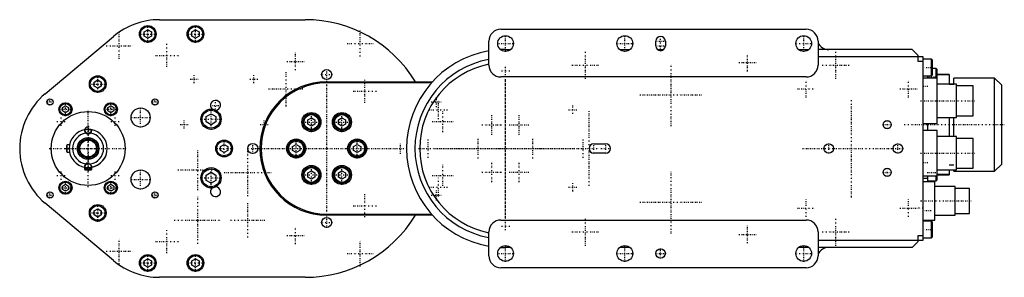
# Model space of a CAD drawing. Extents: x -204 to 209, y -54 to 54.
import ezdxf

# ---------------------------------------------------------------- set-up
doc = ezdxf.new("R2010")
doc.units = 0
doc.linetypes.add('CENTER', pattern=[1.5, 0.45, -0.5, 0.05, -0.5])
for name, color, linetype in [('AM_0', 7, 'CONTINUOUS'), ('AM_10', 7, 'CONTINUOUS'), ('AM_7', 7, 'CENTER')]:
    doc.layers.add(name, color=color, linetype=linetype)

msp = doc.modelspace()

# ---------------------------------------------------------------- linework, layer by layer
at = {"layer": 'AM_0', "color": 7, "linetype": 'CONTINUOUS'}
for p, q in [((-145.1, 54), (-84, 54)), ((-151.5, 48.87), (-150, 49.73)), ((-150, 49.73), (-148.5, 48.87)), ((-131.5, 48.87), (-130, 49.73)), ((-130, 49.73), (-128.5, 48.87)), ((-2, 50), (126, 50)), ((-192.98, 22.98), (-164.38, 46.98)), ((-151.5, 47.13), (-151.5, 48.87)), ((-150, 46.27), (-151.5, 47.13)), ((-148.5, 47.13), (-150, 46.27)), ((-148.5, 48.87), (-148.5, 47.13)), ((-131.5, 47.13), (-131.5, 48.87)), ((-130, 46.27), (-131.5, 47.13)), ((-128.5, 47.13), (-130, 46.27)), ((-128.5, 48.87), (-128.5, 47.13)), ((-7, 35), (-7, 45)), ((0, 41.5), (2.15, 41.5)), ((0, 40.7), (0, 41.5)), ((47.85, 41.5), (52.15, 41.5)), ((63, 43), (63, 45)), ((63.68, 41.5), (66.32, 41.5)), ((67, 45), (67, 43)), ((122.85, 41.5), (127.15, 41.5)), ((126.95, 41.5), (126.95, 41.34)), ((131, 45), (131, 35)), ((170.5, 41.5), (131, 41.5)), ((173, 39), (170.5, 41.5)), ((131, 38.5), (175, 38.5)), ((173, 36.5), (173, 39)), ((175, 38.5), (175, -38.5)), ((178.6, 37.5), (175, 37.5)), ((179, 37.1), (178.6, 37.5)), ((178.6, 30.5), (178.6, 37.5)), ((175, 36.5), (173, 36.5)), ((179, 30.9), (179, 37.1)), ((180.6, 33.5), (179, 33.5)), ((181, 33.1), (180.6, 33.5)), ((180.6, 29.5), (180.6, 33.5)), ((181, 10.5), (181, 33.1)), ((126, 30), (-2, 30)), ((175, 30.5), (178.6, 30.5)), ((181, 29.5), (175, 29.5)), ((177, 29.5), (177, 30.5)), ((178.6, 30.5), (179, 30.9)), ((186, 31), (181, 31)), ((186, 30.94), (181, 30.94)), ((186, 31), (186, 27)), ((205, 29.5), (188, 29.5)), ((188, 27.01), (188, 29.5)), ((208, 26.5), (205, 29.5)), ((205, -9.5), (205, 29.5)), ((-172.5, 27.87), (-171, 28.73)), ((-172.5, 26.13), (-172.5, 27.87)), ((-171, 25.27), (-172.5, 26.13)), ((-171, 28.73), (-169.5, 27.87)), ((-169.5, 26.13), (-171, 25.27)), ((-169.5, 27.87), (-169.5, 26.13)), ((-75, 27.5), (-75, 28)), ((-75, 28), (-30.63, 28)), ((-31.08, 27.5), (-75, 27.5)), ((189, 27), (181, 27)), ((188, 26.9), (186, 26.9)), ((189, 13), (189, 27)), ((196, 26.25), (189, 26.25)), ((196, 13.75), (196, 26.25)), ((208, -6.5), (208, 26.5)), ((-185.75, 17.18), (-184.5, 17.9)), ((-185.75, 15.73), (-185.75, 17.18)), ((-184.5, 17.9), (-183.25, 17.18)), ((-183.25, 17.18), (-183.25, 15.73)), ((-166.75, 17.18), (-165.5, 17.9)), ((-166.75, 15.73), (-166.75, 17.18)), ((-165.5, 17.9), (-164.25, 17.18)), ((-164.25, 17.18), (-164.25, 15.73)), ((-184.5, 15.01), (-185.75, 15.73)), ((-183.25, 15.73), (-184.5, 15.01)), ((-165.5, 15.01), (-166.75, 15.73)), ((-164.25, 15.73), (-165.5, 15.01)), ((-125.47, 13.42), (-123.47, 14.57)), ((-125.47, 11.11), (-125.47, 13.42)), ((-123.47, 14.57), (-121.47, 13.42)), ((-121.47, 13.42), (-121.47, 11.11)), ((-82.9, 11.95), (-81.4, 12.82)), ((-81.4, 12.82), (-79.9, 11.95)), ((-70.1, 11.95), (-68.6, 12.82)), ((-68.6, 12.82), (-67.1, 11.95)), ((181, 13), (189, 13)), ((186, 13), (186, 5)), ((188, 4.99), (188, 13)), ((189, 13.75), (196, 13.75)), ((-123.47, 9.96), (-125.47, 11.11)), ((-121.47, 11.11), (-123.47, 9.96)), ((-82.9, 10.22), (-82.9, 11.95)), ((-81.4, 9.35), (-82.9, 10.22)), ((-79.9, 10.22), (-81.4, 9.35)), ((-79.9, 11.95), (-79.9, 10.22)), ((-70.1, 10.22), (-70.1, 11.95)), ((-68.6, 9.35), (-70.1, 10.22)), ((-67.1, 10.22), (-68.6, 9.35)), ((-67.1, 11.95), (-67.1, 10.22)), ((175, 10.5), (181, 10.5)), ((177, 7.5), (177, 10.5)), ((181, 7.5), (175, 7.5)), ((181, -13.1), (181, 7.5)), ((189, 5), (181, 5)), ((189, -9), (189, 5)), ((196, 4.25), (189, 4.25)), ((196, -8.25), (196, 4.25)), ((-183.8, 1.5), (-184, 1.3)), ((-184, -1.3), (-184, 1.3)), ((-182.86, 1.5), (-183.8, 1.5)), ((-183.8, -1.5), (-183.8, 1.5)), ((-119.5, 0.87), (-118, 1.73)), ((-119.5, -0.87), (-119.5, 0.87)), ((-118, 1.73), (-116.5, 0.87)), ((-116.5, 0.87), (-116.5, -0.87)), ((-89.3, 0.87), (-87.8, 1.73)), ((-89.3, -0.87), (-89.3, 0.87)), ((-87.8, 1.73), (-86.3, 0.87)), ((-86.3, 0.87), (-86.3, -0.87)), ((-63.7, 0.87), (-62.2, 1.73)), ((-63.7, -0.87), (-63.7, 0.87)), ((-62.2, 1.73), (-60.7, 0.87)), ((-60.7, 0.87), (-60.7, -0.87)), ((37, 2), (42, 2)), ((-184, -1.3), (-183.8, -1.5)), ((-183.8, -1.5), (-182.86, -1.5)), ((-118, -1.73), (-119.5, -0.87)), ((-116.5, -0.87), (-118, -1.73)), ((-87.8, -1.73), (-89.3, -0.87)), ((-86.3, -0.87), (-87.8, -1.73)), ((-62.2, -1.73), (-63.7, -0.87)), ((-60.7, -0.87), (-62.2, -1.73)), ((42, -2), (37, -2)), ((-176.5, -7.86), (-176.5, -8.8)), ((-173.5, -8.8), (-173.5, -7.86)), ((186, -6.9), (188, -6.9)), ((189, -8.25), (196, -8.25)), ((205, -9.5), (208, -6.5)), ((-176.5, -8.8), (-176.3, -9)), ((-176.5, -8.8), (-175.27, -8.8)), ((-176.3, -9), (-173.7, -9)), ((-174.73, -8.8), (-173.5, -8.8)), ((-173.7, -9), (-173.5, -8.8)), ((-125.47, -11.11), (-123.47, -9.96)), ((-125.47, -13.42), (-125.47, -11.11)), ((-123.47, -9.96), (-121.47, -11.11)), ((-121.47, -11.11), (-121.47, -13.42)), ((-82.9, -10.22), (-81.4, -9.35)), ((-82.9, -11.95), (-82.9, -10.22)), ((-81.4, -12.82), (-82.9, -11.95)), ((-81.4, -9.35), (-79.9, -10.22)), ((-79.9, -11.95), (-81.4, -12.82)), ((-79.9, -10.22), (-79.9, -11.95)), ((-70.1, -10.22), (-68.6, -9.35)), ((-70.1, -11.95), (-70.1, -10.22)), ((-68.6, -12.82), (-70.1, -11.95)), ((-68.6, -9.35), (-67.1, -10.22)), ((-67.1, -11.95), (-68.6, -12.82)), ((-67.1, -10.22), (-67.1, -11.95)), ((175, -11.5), (181, -11.5)), ((177, -14), (177, -11.5)), ((180.6, -13.5), (180.6, -11.5)), ((181, -9), (189, -9)), ((186, -10.94), (181, -10.94)), ((181, -11), (186, -11)), ((186, -9), (186, -11)), ((188, -9.5), (188, -9.02)), ((188, -9.5), (205, -9.5)), ((-185.75, -15.73), (-184.5, -15.01)), ((-185.75, -17.18), (-185.75, -15.73)), ((-184.5, -15.01), (-183.25, -15.73)), ((-183.25, -15.73), (-183.25, -17.18)), ((-166.75, -15.73), (-165.5, -15.01)), ((-166.75, -17.18), (-166.75, -15.73)), ((-165.5, -15.01), (-164.25, -15.73)), ((-164.25, -15.73), (-164.25, -17.18)), ((-123.47, -14.57), (-125.47, -13.42)), ((-121.47, -13.42), (-123.47, -14.57)), ((175, -12.5), (177, -12.5)), ((180, -14), (175, -14)), ((177, -13.5), (180.6, -13.5)), ((180, -30), (180, -14)), ((188.5, -16), (180, -16)), ((180.6, -13.5), (181, -13.1)), ((188.5, -28), (188.5, -16)), ((-184.5, -17.9), (-185.75, -17.18)), ((-183.25, -17.18), (-184.5, -17.9)), ((-165.5, -17.9), (-166.75, -17.18)), ((-164.25, -17.18), (-165.5, -17.9)), ((194.5, -16.75), (188.5, -16.75)), ((194.5, -27.25), (194.5, -16.75)), ((-164.38, -46.98), (-192.98, -22.98)), ((-172.5, -26.13), (-171, -25.27)), ((-172.5, -27.87), (-172.5, -26.13)), ((-171, -28.73), (-172.5, -27.87)), ((-171, -25.27), (-169.5, -26.13)), ((-169.5, -27.87), (-171, -28.73)), ((-169.5, -26.13), (-169.5, -27.87)), ((-75, -27.5), (-75, -28)), ((-75, -27.5), (-31.08, -27.5)), ((-30.63, -28), (-75, -28)), ((180, -28), (188.5, -28)), ((188.5, -27.25), (194.5, -27.25)), ((-2, -30), (126, -30)), ((175, -30), (180, -30)), ((178.6, -30.5), (175, -30.5)), ((176.5, -30.51), (176.5, -30)), ((178, -30.5), (178, -30)), ((178.5, -30.5), (178.5, -30)), ((179, -30.9), (178.6, -30.5)), ((178.6, -37.5), (178.6, -30.5)), ((179, -37.1), (179, -30.9)), ((-7, -45), (-7, -35)), ((131, -35), (131, -45)), ((173, -36.5), (175, -36.5)), ((173, -39), (173, -36.5)), ((178.6, -37.5), (179, -37.1)), ((0, -40.7), (0, -41.5)), ((175, -38.5), (131, -38.5)), ((170.5, -41.5), (173, -39)), ((175, -37.5), (178.6, -37.5)), ((2.15, -41.5), (0, -41.5)), ((52.15, -41.5), (47.85, -41.5)), ((127.15, -41.5), (122.85, -41.5)), ((126.95, -41.5), (126.95, -41.31)), ((126.96, -41.35), (126.96, -41.5)), ((170.5, -41.5), (131, -41.5)), ((-151.5, -47.13), (-150, -46.27)), ((-151.5, -48.87), (-151.5, -47.13)), ((-150, -49.73), (-151.5, -48.87)), ((-150, -46.27), (-148.5, -47.13)), ((-148.5, -48.87), (-150, -49.73)), ((-148.5, -47.13), (-148.5, -48.87)), ((-131.5, -47.13), (-130, -46.27)), ((-131.5, -48.87), (-131.5, -47.13)), ((-130, -49.73), (-131.5, -48.87)), ((-130, -46.27), (-128.5, -47.13)), ((-128.5, -48.87), (-130, -49.73)), ((-128.5, -47.13), (-128.5, -48.87)), ((126, -50), (-2, -50)), ((-84, -54), (-145.1, -54))]:
    msp.add_line(p, q, dxfattribs=at)
for points in [[(-176, 6.88, 0), (-176.01, 6.9, 0), (-176.05, 6.96, 0), (-176.08, 7.01, 0), (-176.09, 7.04, 0), (-176.11, 7.07, 0), (-176.13, 7.12, 0), (-176.15, 7.18, 0), (-176.17, 7.24, 0), (-176.19, 7.29, 0), (-176.2, 7.35, 0), (-176.21, 7.38, 0), (-176.21, 7.41, 0), (-176.22, 7.46, 0), (-176.23, 7.52, 0), (-176.23, 7.58, 0), (-176.23, 7.64, 0), (-176.23, 7.7, 0), (-176.22, 7.73, 0), (-176.22, 7.76, 0), (-176.21, 7.82, 0), (-176.2, 7.88, 0), (-176.19, 7.91, 0)], [(-175.94, 6.43, 0), (-175.94, 6.44, 0), (-175.95, 6.47, 0), (-175.96, 6.49, 0), (-175.96, 6.51, 0), (-175.96, 6.52, 0), (-175.97, 6.54, 0), (-175.97, 6.57, 0), (-175.97, 6.59, 0), (-175.98, 6.62, 0), (-175.98, 6.64, 0), (-175.98, 6.65, 0), (-175.98, 6.67, 0), (-175.99, 6.69, 0), (-175.99, 6.71, 0), (-175.99, 6.74, 0), (-175.99, 6.76, 0), (-175.99, 6.79, 0), (-175.99, 6.8, 0), (-176, 6.82, 0), (-176, 6.84, 0), (-176, 6.87, 0), (-176, 6.88, 0)], [(-174, 6.88, 0), (-174, 6.87, 0), (-174, 6.84, 0), (-174, 6.82, 0), (-174.01, 6.8, 0), (-174.01, 6.79, 0), (-174.01, 6.76, 0), (-174.01, 6.74, 0), (-174.01, 6.71, 0), (-174.01, 6.69, 0), (-174.02, 6.67, 0), (-174.02, 6.65, 0), (-174.02, 6.64, 0), (-174.02, 6.62, 0), (-174.03, 6.59, 0), (-174.03, 6.57, 0), (-174.03, 6.54, 0), (-174.04, 6.52, 0), (-174.04, 6.51, 0), (-174.04, 6.49, 0), (-174.05, 6.47, 0), (-174.06, 6.44, 0), (-174.06, 6.43, 0)], [(-173.81, 7.91, 0), (-173.8, 7.88, 0), (-173.79, 7.82, 0), (-173.78, 7.76, 0), (-173.78, 7.73, 0), (-173.77, 7.7, 0), (-173.77, 7.64, 0), (-173.77, 7.58, 0), (-173.77, 7.52, 0), (-173.78, 7.46, 0), (-173.79, 7.41, 0), (-173.79, 7.38, 0), (-173.8, 7.35, 0), (-173.81, 7.29, 0), (-173.83, 7.24, 0), (-173.85, 7.18, 0), (-173.87, 7.12, 0), (-173.89, 7.07, 0), (-173.91, 7.04, 0), (-173.92, 7.01, 0), (-173.95, 6.96, 0), (-173.99, 6.9, 0), (-174, 6.88, 0)], [(-176.19, -7.91, 0), (-176.2, -7.88, 0), (-176.21, -7.82, 0), (-176.22, -7.76, 0), (-176.22, -7.73, 0), (-176.23, -7.7, 0), (-176.23, -7.64, 0), (-176.23, -7.58, 0), (-176.23, -7.52, 0), (-176.22, -7.46, 0), (-176.21, -7.41, 0), (-176.21, -7.38, 0), (-176.2, -7.35, 0), (-176.19, -7.29, 0), (-176.17, -7.24, 0), (-176.15, -7.18, 0), (-176.13, -7.12, 0), (-176.11, -7.07, 0), (-176.09, -7.04, 0), (-176.08, -7.01, 0), (-176.05, -6.96, 0), (-176.01, -6.9, 0), (-176, -6.88, 0)], [(-175.27, -8.8, 0), (-175.27, -8.8, 0), (-175.29, -8.8, 0), (-175.3, -8.79, 0), (-175.31, -8.79, 0), (-175.31, -8.79, 0), (-175.33, -8.79, 0), (-175.34, -8.78, 0), (-175.35, -8.78, 0), (-175.36, -8.77, 0), (-175.38, -8.77, 0), (-175.38, -8.77, 0), (-175.39, -8.77, 0), (-175.4, -8.76, 0), (-175.41, -8.76, 0), (-175.43, -8.75, 0), (-175.44, -8.75, 0), (-175.45, -8.74, 0), (-175.46, -8.74, 0), (-175.46, -8.74, 0), (-175.48, -8.73, 0), (-175.49, -8.73, 0), (-175.49, -8.73, 0), (-175.5, -8.72, 0), (-175.51, -8.72, 0), (-175.52, -8.71, 0), (-175.53, -8.71, 0), (-175.53, -8.71, 0), (-175.55, -8.7, 0), (-175.56, -8.7, 0), (-175.6, -8.67, 0), (-175.66, -8.63, 0), (-175.73, -8.59, 0), (-175.78, -8.55, 0), (-175.84, -8.5, 0), (-175.86, -8.47, 0), (-175.89, -8.45, 0), (-175.94, -8.4, 0), (-175.98, -8.34, 0), (-176.02, -8.28, 0), (-176.06, -8.22, 0), (-176.1, -8.16, 0), (-176.11, -8.12, 0), (-176.13, -8.09, 0), (-176.16, -8.02, 0), (-176.17, -7.98, 0), (-176.17, -7.97, 0), (-176.18, -7.95, 0), (-176.18, -7.95, 0), (-176.18, -7.94, 0), (-176.18, -7.93, 0), (-176.19, -7.92, 0), (-176.19, -7.91, 0)], [(-176, -6.88, 0), (-176, -6.87, 0), (-176, -6.84, 0), (-176, -6.82, 0), (-175.99, -6.8, 0), (-175.99, -6.79, 0), (-175.99, -6.76, 0), (-175.99, -6.74, 0), (-175.99, -6.71, 0), (-175.99, -6.69, 0), (-175.98, -6.67, 0), (-175.98, -6.65, 0), (-175.98, -6.64, 0), (-175.98, -6.62, 0), (-175.97, -6.59, 0), (-175.97, -6.57, 0), (-175.97, -6.54, 0), (-175.96, -6.52, 0), (-175.96, -6.51, 0), (-175.96, -6.49, 0), (-175.95, -6.47, 0), (-175.94, -6.44, 0), (-175.94, -6.43, 0)], [(-173.81, -7.91, 0), (-173.81, -7.92, 0), (-173.82, -7.93, 0), (-173.82, -7.94, 0), (-173.82, -7.95, 0), (-173.82, -7.95, 0), (-173.83, -7.97, 0), (-173.83, -7.98, 0), (-173.84, -8.02, 0), (-173.87, -8.09, 0), (-173.89, -8.12, 0), (-173.9, -8.16, 0), (-173.94, -8.22, 0), (-173.98, -8.28, 0), (-174.02, -8.34, 0), (-174.06, -8.4, 0), (-174.11, -8.45, 0), (-174.14, -8.47, 0), (-174.16, -8.5, 0), (-174.22, -8.55, 0), (-174.27, -8.59, 0), (-174.34, -8.63, 0), (-174.4, -8.67, 0), (-174.44, -8.7, 0), (-174.45, -8.7, 0), (-174.47, -8.71, 0), (-174.47, -8.71, 0), (-174.48, -8.71, 0), (-174.49, -8.72, 0), (-174.5, -8.72, 0), (-174.51, -8.73, 0), (-174.51, -8.73, 0), (-174.52, -8.73, 0), (-174.54, -8.74, 0), (-174.54, -8.74, 0), (-174.55, -8.74, 0), (-174.56, -8.75, 0), (-174.57, -8.75, 0), (-174.59, -8.76, 0), (-174.6, -8.76, 0), (-174.61, -8.77, 0), (-174.62, -8.77, 0), (-174.62, -8.77, 0), (-174.64, -8.77, 0), (-174.65, -8.78, 0), (-174.66, -8.78, 0), (-174.67, -8.79, 0), (-174.69, -8.79, 0), (-174.69, -8.79, 0), (-174.7, -8.79, 0), (-174.71, -8.8, 0), (-174.73, -8.8, 0), (-174.73, -8.8, 0)], [(-174.06, -6.43, 0), (-174.06, -6.44, 0), (-174.05, -6.47, 0), (-174.04, -6.49, 0), (-174.04, -6.51, 0), (-174.04, -6.52, 0), (-174.03, -6.54, 0), (-174.03, -6.57, 0), (-174.03, -6.59, 0), (-174.02, -6.62, 0), (-174.02, -6.64, 0), (-174.02, -6.65, 0), (-174.02, -6.67, 0), (-174.01, -6.69, 0), (-174.01, -6.71, 0), (-174.01, -6.74, 0), (-174.01, -6.76, 0), (-174.01, -6.79, 0), (-174.01, -6.8, 0), (-174, -6.82, 0), (-174, -6.84, 0), (-174, -6.87, 0), (-174, -6.88, 0)], [(-174, -6.88, 0), (-173.99, -6.9, 0), (-173.95, -6.96, 0), (-173.92, -7.01, 0), (-173.91, -7.04, 0), (-173.89, -7.07, 0), (-173.87, -7.12, 0), (-173.85, -7.18, 0), (-173.83, -7.24, 0), (-173.81, -7.29, 0), (-173.8, -7.35, 0), (-173.79, -7.38, 0), (-173.79, -7.41, 0), (-173.78, -7.46, 0), (-173.77, -7.52, 0), (-173.77, -7.58, 0), (-173.77, -7.64, 0), (-173.77, -7.7, 0), (-173.78, -7.73, 0), (-173.78, -7.76, 0), (-173.79, -7.82, 0), (-173.8, -7.88, 0), (-173.81, -7.91, 0)], [(-174.73, -8.8, 0), (-174.75, -8.8, 0), (-174.78, -8.81, 0), (-174.81, -8.81, 0), (-174.82, -8.82, 0), (-174.84, -8.82, 0), (-174.87, -8.82, 0), (-174.9, -8.83, 0), (-174.93, -8.83, 0), (-174.96, -8.83, 0), (-174.99, -8.83, 0), (-175, -8.83, 0), (-175.01, -8.83, 0), (-175.04, -8.83, 0), (-175.07, -8.83, 0), (-175.1, -8.83, 0), (-175.13, -8.82, 0), (-175.16, -8.82, 0), (-175.18, -8.82, 0), (-175.19, -8.81, 0), (-175.22, -8.81, 0), (-175.25, -8.8, 0), (-175.27, -8.8, 0)]]:
    msp.add_polyline3d(points, dxfattribs=at)
for centre, radius in [((-150, 48), 3.5), ((-150, 48), 3.1), ((-130, 48), 3.5), ((-130, 48), 3.1), ((0, 44), 3.3), ((50, 44), 3.3), ((125, 44), 3.3), ((-75, 31), 2.1), ((-171, 27), 3.5), ((-171, 27), 3.1), ((-191, 19.5), 1.3), ((-147, 19.5), 1.3), ((-184.5, 16.45), 2.75), ((-184.5, 16.45), 2.35), ((-165.5, 16.45), 2.75), ((-165.5, 16.45), 2.35), ((-153, 13), 4), ((-123.47, 12.27), 4.25), ((-175, 0), 15.5), ((-123.47, 12.27), 3.75), ((-81.4, 11.09), 4), ((-81.4, 11.09), 3.5), ((-81.4, 11.09), 3.1), ((-68.6, 11.09), 4), ((-68.6, 11.09), 3.5), ((-68.6, 11.09), 3.1), ((160, 10), 1.7), ((-175, 0), 4.5), ((-175, 0), 4), ((-175, 0), 3.5), ((-118, 0), 3.5), ((-118, 0), 3.1), ((-106, 0), 2.1), ((-87.8, 0), 4), ((-87.8, 0), 3.5), ((-87.8, 0), 3.1), ((-62.2, 0), 4), ((-62.2, 0), 3.5), ((-62.2, 0), 3.1), ((135.5, 0), 2), ((164.5, 0), 2), ((-123.47, -12.27), 4.25), ((-81.4, -11.09), 4), ((-81.4, -11.09), 3.5), ((-81.4, -11.09), 3.1), ((-68.6, -11.09), 4), ((-68.6, -11.09), 3.5), ((-68.6, -11.09), 3.1), ((-153, -13), 4), ((-123.47, -12.27), 3.75), ((160, -10), 1.7), ((-184.5, -16.45), 2.75), ((-184.5, -16.45), 2.35), ((-165.5, -16.45), 2.75), ((-165.5, -16.45), 2.35), ((-191, -19.5), 1.3), ((-147, -19.5), 1.3), ((-171, -27), 3.5), ((-171, -27), 3.1), ((-75, -31), 2.1), ((0, -44), 3.3), ((50, -44), 3.3), ((125, -44), 3.3), ((-150, -48), 3.5), ((-150, -48), 3.1), ((-130, -48), 3.5), ((-130, -48), 3.1), ((65, -44), 2)]:
    msp.add_circle(centre, radius, dxfattribs=at)
for centre, radius, start, end in [((-145.1, 24), 30, 90, 130.0021), ((-84, 0), 54, 31.2329, 90), ((-2, 45), 5, 90, 180), ((126, 45), 5, 0, 90), ((65, 45), 2, 0, 180), ((0, 0), 41.5, 90, 92.8885), ((65, 43), 2, 180, 0), ((135.5, 46.5), 5, 205.8419, 270), ((0, 0), 41.5, 99.7108, 260.2892), ((0, 0), 38, 100.6151, 259.3849), ((0, 0), 36, 101.2123, 258.7877), ((-2, 35), 5, 180, 270), ((126, 35), 5, 270, 0), ((-75, 0), 28, 90, 270), ((-75, 0), 27.5, 90, 270), ((-173.7, 0), 30, 130.0021, 229.9979), ((-121.62, 18.08), 2.1, 275.2161, 229.3839), ((-175, 0), 8, 98.5509, 261.4491), ((-175, 0), 6.5, 98.3207, 261.6793), ((-175, 0), 8, 81.4491, 98.5509), ((-175, 7.6), 1.23, 215.8971, 324.1029), ((-175, 0), 6.5, 278.3207, 81.6793), ((-175, 0), 8, 278.5509, 81.4491), ((-175, 0), 8, 280.8069, 0), ((37, 0), 2, 90, 270), ((42, 0), 2, 270, 90), ((-175, 0), 8, 261.4491, 278.5509), ((-175, -7.6), 1.23, 35.8971, 144.1029), ((-121.62, -18.08), 2.1, 130.6161, 84.7839), ((-84, 0), 54, 270, 328.7671), ((-2, -35), 5, 90, 180), ((126, -35), 5, 0, 90), ((-2, -45), 5, 180, 270), ((0, 0), 41.5, 267.1115, 270), ((126, -45), 5, 270, 0), ((135.5, -46.5), 5, 90, 154.1581), ((-145.1, -24), 30, 229.9979, 270)]:
    msp.add_arc(centre, radius, start, end, dxfattribs=at)
at = {"layer": 'AM_10', "color": 7, "linetype": 'CONTINUOUS'}
for centre in [(-175, 7.6), (-175, -7.6)]:
    msp.add_arc(centre, 1.5, 75, 15, dxfattribs=at)
at = {"layer": 'AM_7', "color": 4, "linetype": 'CENTER'}
for p, q in [((-150, 44.33), (-150, 51.67)), ((-130, 44.33), (-130, 51.67)), ((-162, 37.54), (-162, 48.46)), ((-153.68, 48), (-146.32, 48)), ((-133.68, 48), (-126.33, 48)), ((-61, 38.54), (-61, 49.46)), ((0, 40.53), (0, 47.47)), ((50, 40.53), (50, 47.47)), ((65, 40.9), (65, 47.1)), ((125, 40.53), (125, 47.47)), ((-167.46, 43), (-156.54, 43)), ((-142, 34.17), (-142, 43.83)), ((-66.46, 44), (-55.54, 44)), ((-3.46, 44), (3.46, 44)), ((46.53, 44), (53.47, 44)), ((62.9, 45), (67.1, 45)), ((62.9, 43), (67.1, 43)), ((121.53, 44), (128.47, 44)), ((-146.83, 39), (-137.17, 39)), ((-88, 32.83), (-88, 40.17)), ((33.5, 29.23), (33.5, 40.77)), ((101.5, 32.33), (101.5, 39.67)), ((138.5, 29.23), (138.5, 40.77)), ((-91.67, 36.5), (-84.33, 36.5)), ((-75, 28.8), (-75, 33.2)), ((0, 30.77), (0, 34.23)), ((27.73, 35), (39.27, 35)), ((69.43, 9.43), (69.43, 35.68)), ((97.83, 36), (105.17, 36)), ((132.72, 35), (144.28, 35)), ((174.8, 34), (179.2, 34)), ((-171, 23.32), (-171, 30.68)), ((-132.18, 29), (-128.82, 29)), ((-130.5, 27.32), (-130.5, 30.68)), ((-107.18, 29), (-103.82, 29)), ((-105.5, 27.32), (-105.5, 30.68)), ((-92, 17.65), (-92, 32.35)), ((-77.2, 31), (-72.8, 31)), ((-75, -29.4), (-75, 29.4)), ((-1.73, 32.5), (1.73, 32.5)), ((0, -29.4), (0, 29.4)), ((176.8, 30), (181.2, 30)), ((-174.68, 27), (-167.32, 27)), ((-99.35, 25), (-84.65, 25)), ((-75, -26.36), (-75, 26.36)), ((-59, 19.17), (-59, 28.83)), ((0, -28.88), (0, 28.88)), ((122.33, 25), (129.68, 25)), ((126, 21.32), (126, 28.68)), ((165.32, 25), (172.68, 25)), ((169, 21.32), (169, 28.68)), ((177.1, 26), (174.9, 26)), ((-191, 18.13), (-191, 20.87)), ((-147, 18.13), (-147, 20.87)), ((-63.83, 24), (-54.17, 24)), ((-28.97, 17.33), (-28.97, 21.74)), ((56.3, 22.56), (82.55, 22.56)), ((-192.37, 19.5), (-189.63, 19.5)), ((-184.5, 13.57), (-184.5, 19.34)), ((-165.5, 13.57), (-165.5, 19.34)), ((-153, 8.8), (-153, 17.2)), ((-148.37, 19.5), (-145.63, 19.5)), ((-123.82, 18.08), (-119.41, 18.08)), ((-123.47, 7.8), (-123.47, 16.73)), ((-121.62, 15.88), (-121.62, 20.29)), ((-31.18, 19.54), (-26.77, 19.54)), ((-28.15, 12.31), (-28.15, 20.19)), ((28.15, 14.52), (28.15, 17.98)), ((145, -20.48), (145, 20.48)), ((173.95, 20), (197.05, 20)), ((-187.39, 16.45), (-181.61, 16.45)), ((-186.31, 9.47), (-186.31, 13.15)), ((-175, -16.27), (-175, 16.27)), ((-168.39, 16.45), (-162.61, 16.45)), ((-163.69, 9.47), (-163.69, 13.15)), ((-157.2, 13), (-148.8, 13)), ((-81.4, 6.89), (-81.4, 15.29)), ((-68.6, 6.89), (-68.6, 15.29)), ((-32.08, 16.25), (-24.21, 16.25)), ((-26.28, 6.79), (-26.28, 15.71)), ((-5.75, 5.76), (-5.75, 14.16)), ((5.75, 5.76), (5.75, 14.16)), ((26.41, 16.25), (29.88, 16.25)), ((35, -15.67), (35, 15.68)), ((-188.15, 11.31), (-184.47, 11.31)), ((-175, 9.45), (-175, -9.45)), ((-165.53, 11.31), (-161.85, 11.31)), ((-136.38, 10), (-133.02, 10)), ((-134.7, 8.32), (-134.7, 11.68)), ((-127.93, 12.27), (-119.01, 12.27)), ((-102.88, 10), (-99.52, 10)), ((-101.2, 8.32), (-101.2, 11.68)), ((-85.6, 11.09), (-77.2, 11.09)), ((-72.8, 11.09), (-64.4, 11.09)), ((-30.74, 11.25), (-21.82, 11.25)), ((-9.95, 9.96), (-1.55, 9.96)), ((1.55, 9.96), (9.95, 9.96)), ((158.22, 10), (161.78, 10)), ((160, 8.22), (160, 11.78)), ((167.1, 10), (209.1, 10)), ((-176.57, 7.6), (-173.43, 7.6)), ((-87.8, -4.2), (-87.8, 4.2)), ((-62.2, -4.2), (-62.2, 4.2)), ((-11.5, -4.2), (-11.5, 4.2)), ((11.5, -4.2), (11.5, 4.2)), ((-184.45, 0), (-170.28, 0)), ((-118, -3.67), (-118, 3.67)), ((-106, -2.2), (-106, 2.2)), ((-44, -2.2), (-44, 2.2)), ((-32.5, -3.94), (-32.5, 3.94)), ((-29.4, 0), (29.4, 0)), ((32.5, -3.94), (32.5, 3.94)), ((37, -2.1), (37, 2.1)), ((39.9, 0), (44.1, 0)), ((42, -2.1), (42, 2.1)), ((135.5, -2.1), (135.5, 2.1)), ((164.5, -2.1), (164.5, 2.1)), ((-191.28, 0), (-158.72, 0)), ((-129, -17.4), (-129, -0.6)), ((-121.67, 0), (-114.33, 0)), ((-108.2, 0), (-103.8, 0)), ((-108, -19.98), (-108, -0.03)), ((-104.4, 0), (-45.6, 0)), ((-101.36, 0), (-48.65, 0)), ((-46.2, 0), (-41.8, 0)), ((-36.44, 0), (39.1, 0)), ((124.53, 0), (166.6, 0)), ((173.95, -2), (197.05, -2)), ((-123.47, -16.73), (-123.47, -7.8)), ((-81.4, -15.29), (-81.4, -6.89)), ((-68.6, -15.29), (-68.6, -6.89)), ((-26.28, -15.71), (-26.28, -6.79)), ((-5.75, -14.16), (-5.75, -5.76)), ((5.75, -14.16), (5.75, -5.76)), ((160, -11.78), (160, -8.22)), ((177.1, -6), (174.9, -6)), ((-188.15, -11.31), (-184.47, -11.31)), ((-186.31, -13.15), (-186.31, -9.47)), ((-165.53, -11.31), (-161.85, -11.31)), ((-163.69, -13.15), (-163.69, -9.47)), ((-153, -17.2), (-153, -8.8)), ((-137.4, -9), (-120.6, -9)), ((-127.93, -12.27), (-119.01, -12.27)), ((-117.97, -10), (-98.03, -10)), ((-85.6, -11.09), (-77.2, -11.09)), ((-72.8, -11.09), (-64.4, -11.09)), ((-30.74, -11.25), (-21.82, -11.25)), ((-28.15, -20.19), (-28.15, -12.31)), ((-9.95, -9.96), (-1.55, -9.96)), ((1.55, -9.96), (9.95, -9.96)), ((69.43, -35.68), (69.43, -9.43)), ((158.22, -10), (161.78, -10)), ((176.8, -10), (181.2, -10)), ((-187.39, -16.45), (-181.61, -16.45)), ((-184.5, -19.34), (-184.5, -13.57)), ((-168.39, -16.45), (-162.61, -16.45)), ((-165.5, -19.34), (-165.5, -13.57)), ((-157.2, -13), (-148.8, -13)), ((-32.08, -16.25), (-24.21, -16.25)), ((26.41, -16.25), (29.88, -16.25)), ((28.15, -17.98), (28.15, -14.52)), ((-192.37, -19.5), (-189.63, -19.5)), ((-191, -20.87), (-191, -18.13)), ((-148.37, -19.5), (-145.63, -19.5)), ((-147, -20.87), (-147, -18.13)), ((-129, -39.98), (-129, -20.02)), ((-59, -28.83), (-59, -19.17)), ((-31.18, -19.54), (-26.77, -19.54)), ((-28.97, -21.74), (-28.97, -17.33)), ((-171, -30.68), (-171, -23.32)), ((-108, -37.35), (-108, -22.65)), ((-63.83, -24), (-54.17, -24)), ((56.3, -22.56), (82.55, -22.56)), ((126, -28.68), (126, -21.32)), ((169, -28.68), (169, -21.32)), ((174.03, -22), (195.47, -22)), ((-174.68, -27), (-167.32, -27)), ((-75, -33.2), (-75, -28.8)), ((122.33, -25), (129.68, -25)), ((165.32, -25), (172.68, -25)), ((175.1, -25), (172.9, -25)), ((174.82, -26), (178.68, -26)), ((-138.97, -30), (-119.03, -30)), ((-115.35, -30), (-100.65, -30)), ((-88, -40.17), (-88, -32.83)), ((-77.2, -31), (-72.8, -31)), ((-1.73, -32.5), (1.73, -32.5)), ((0, -34.23), (0, -30.77)), ((33.5, -40.77), (33.5, -29.23)), ((101.5, -39.67), (101.5, -32.33)), ((138.5, -40.77), (138.5, -29.23)), ((-142, -43.83), (-142, -34.17)), ((-91.67, -36.5), (-84.33, -36.5)), ((27.73, -35), (39.27, -35)), ((97.83, -36), (105.17, -36)), ((132.72, -35), (144.28, -35)), ((174.8, -34), (179.2, -34)), ((-162, -48.46), (-162, -37.54)), ((-146.83, -39), (-137.17, -39)), ((-61, -49.46), (-61, -38.54)), ((0, -47.47), (0, -40.53)), ((50, -47.47), (50, -40.53)), ((125, -47.47), (125, -40.53)), ((-167.46, -43), (-156.54, -43)), ((-150, -51.67), (-150, -44.33)), ((-130, -51.67), (-130, -44.33)), ((-66.46, -44), (-55.54, -44)), ((-3.46, -44), (3.46, -44)), ((46.53, -44), (53.47, -44)), ((62.9, -44), (67.1, -44)), ((65, -46.1), (65, -41.9)), ((121.53, -44), (128.47, -44)), ((-153.68, -48), (-146.32, -48)), ((-133.68, -48), (-126.33, -48))]:
    msp.add_line(p, q, dxfattribs=at)

doc.saveas('drawing.dxf')
